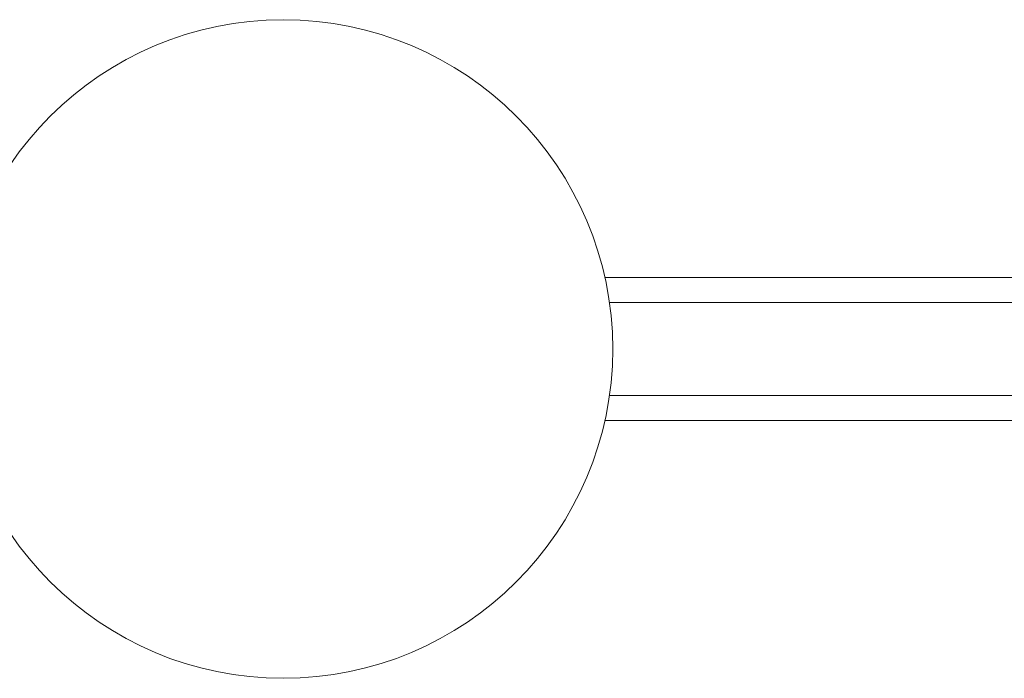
# Model space of a CAD drawing. Header units: millimetres. Extents: x -458 to 1924, y -69 to 430.
# Tile 32 of 49: x 490 to 579, y 370 to 430. Entities that reach past the tile are written whole.
import ezdxf

# ---------------------------------------------------------------- set-up
doc = ezdxf.new("R2010")
doc.units = ezdxf.units.MM

# ---------------------------------------------------------------- blocks, each defined once
blk = doc.blocks.new('Drawing View1')
at = {"color": 7, "linetype": 'Continuous', "lineweight": 18}
for p, q in [((500.11, 36.5), (429.287, 36.5)), ((429.697, 34.25), (500.11, 34.25)), ((429.697, 25.75), (500.11, 25.75)), ((429.287, 23.5), (500.11, 23.5))]:
    blk.add_line(p, q, dxfattribs=at)
blk.add_circle((400, 30), 30, dxfattribs=at)

msp = doc.modelspace()

# ---------------------------------------------------------------- block references
at = {"color": 7, "linetype": 'Continuous', "lineweight": 18}
msp.add_blockref('Drawing View1', (113.709, 370.142), dxfattribs=at)

doc.saveas('drawing.dxf')
